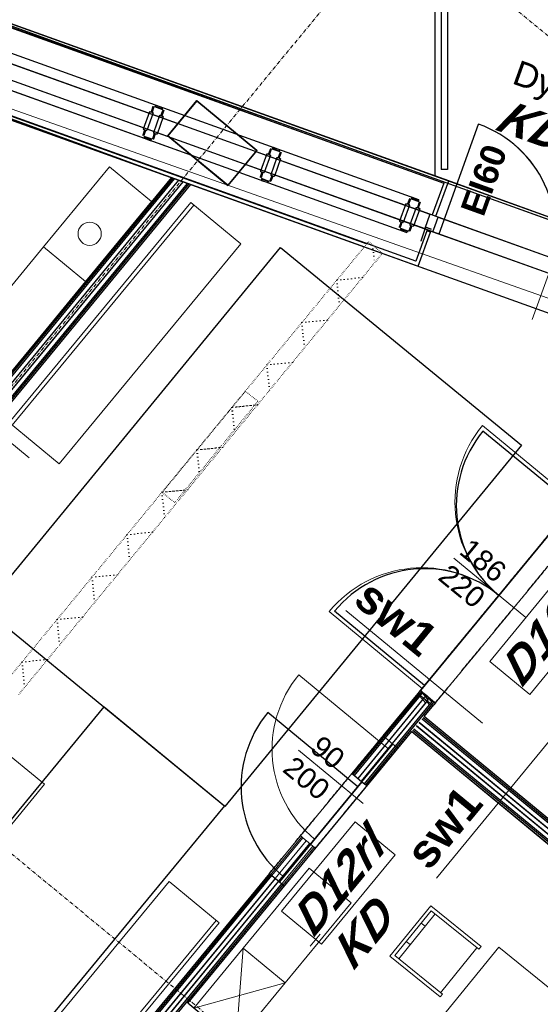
# Model space of a CAD drawing. Header units: millimetres. Extents: x -8642 to 28269, y -6609 to 3701.
# Tile 190 of 256: x 6952 to 7353, y -3768 to -3009. Entities that reach past the tile are written whole.
import ezdxf
from ezdxf.enums import TextEntityAlignment as Align

# ---------------------------------------------------------------- set-up
doc = ezdxf.new("R2010")
doc.units = ezdxf.units.MM
doc.header["$LTSCALE"] = 1000
doc.header["$MEASUREMENT"] = 0
for name, pattern in [('rzut 1 pietra$0$ArchiTECH.PC 1. Line Type', [0.004, 0.003, -0.001]), ('rzut 1 pietra$0$ArchiTECH.PC 3. Line Type', [0.0013, 0.0003, -0.001]), ('rzut 1 pietra$0$ArchiTECH.PC 4. Line Type', [0.0028, 0.0003, -0.0025]), ('rzut 1 pietra$0$ArchiTECH.PC 5. Line Type', [0.0053, 0.003, -0.001, 0.0003, -0.001]), ('rzut 1 pietra$0$ArchiTECH.PC Solid Line Type', [0]), ('SUFIT_1 PIETRO$0$ArchiTECH.PC 1. Line Type', [0.004, 0.003, -0.001]), ('SUFIT_1 PIETRO$0$ArchiTECH.PC Solid Line Type', [0])]:
    doc.linetypes.add(name, pattern=pattern)
doc.layers.add('_Etapy_opis', color=7, linetype='Continuous', lineweight=18)
doc.layers.add('IS_ARCH', color=254, linetype='Continuous', lineweight=18)
for name, color, linetype in [('SUFIT_1 PIETRO$0$ELEM KONSTRUKCJI - inwent', 254, 'Continuous'), ('SUFIT_1 PIETRO$0$INWENTARYZACJA', 254, 'Continuous'), ('SUFIT_1 PIETRO$0$Kalka 1', 254, 'Continuous'), ('SUFIT_1 PIETRO$0$sciany projektowane', 254, 'Continuous'), ('SUFIT_1 PIETRO$0$TYP SUFITÓW_NOWYCH', 254, 'Continuous')]:
    doc.layers.add(name, color=color, linetype=linetype)
doc.styles.add('rzut 1 pietra$0$ArchiTECHStyle1', font='arial.ttf', dxfattribs={"height": 0.16})
doc.styles.add('rzut 1 pietra$0$ArchiTECHStyle3', font='arialbd.ttf', dxfattribs={"height": 0.192})
doc.styles.add('rzut 1 pietra$0$ArchiTECHStyle4', font='arialbi.ttf', dxfattribs={"oblique": 15, "height": 0.256})

msp = doc.modelspace()

# ---------------------------------------------------------------- linework, layer by layer
at = {"layer": '_Etapy_opis', "color": 1}
msp.add_lwpolyline([(6460.55, -2841.21), (7540.52, -1472.15), (7540.52, 604.49), (11528.64, 604.49), (11528.64, -458.99), (8943.73, -3729.66)], close=True, dxfattribs=at)
at = {"layer": '_Etapy_opis', "color": 5}
msp.add_lwpolyline([(3477.82, -3961.16), (3141.93, -3007), (5530.28, -3007), (5741.13, -2653.07), (9611.1, -4017.92), (7982.09, -5987.21), (4191.04, -5987.21), (4191.22, -3961.16)], close=True, dxfattribs=at)
at = {"layer": 'IS_ARCH', "linetype": 'rzut 1 pietra$0$ArchiTECH.PC 5. Line Type'}
for p, q in [((10526.69, 1052.74), (5662.01, -4848.77)), ((6821.07, -2577.99), (8971.09, -4350.28)), ((6344.02, -3156.71), (8494.04, -4929))]:
    msp.add_line(p, q, dxfattribs=at)
at = {"layer": 'IS_ARCH', "linetype": 'rzut 1 pietra$0$ArchiTECH.PC Solid Line Type'}
for p, q in [((7271.66, -2310), (7271.66, -3129.26)), ((7271.66, -2310.08), (7271.66, -3129.26)), ((7276.66, -2315.08), (7276.66, -3124.51)), ((7281.66, -2315.08), (7281.66, -3124.51)), ((6523.33, -2860.57), (8343.26, -3514.09)), ((6535.23, -2868.02), (7278.69, -3134.98)), ((6535.35, -2868.06), (7278.69, -3134.98)), ((7282.53, -3133.17), (6536.24, -2865.2)), ((6536.24, -2865.2), (7282.53, -3133.17)), ((6500.76, -2883.23), (7073.64, -3089.03)), ((7267.99, -3158.85), (6500.9, -2883.28)), ((6516.12, -2880.8), (7259.28, -3147.62)), ((6492.65, -2893.07), (7066.79, -3099.32)), ((6492.74, -2893.1), (7263.94, -3170.14)), ((6507, -2906.21), (7250.15, -3173.04)), ((6477.11, -2918.35), (7713.15, -3362.21)), ((6543.07, -2938.84), (7219.43, -3181.7)), ((7257.06, -3195.21), (6543.3, -2938.56)), ((6541.26, -2941.02), (7217.4, -3184.16)), ((6541.27, -2941.01), (7068.58, -3130.62)), ((6541.27, -2941.01), (7217.4, -3184.16)), ((7055.77, -3075.6), (7061.79, -3077.77)), ((7056.76, -3074.9), (7056.42, -3075.84)), ((7056.76, -3074.9), (7061.47, -3076.59)), ((7088.08, -3071.51), (7065.82, -3098.52)), ((7065.88, -3098.35), (7088.15, -3071.34)), ((7088.08, -3071.51), (7134.38, -3109.67)), ((7088.15, -3071.34), (7134.44, -3109.51)), ((7051.59, -3079.84), (7046.78, -3093.23)), ((7054.41, -3080.86), (7049.6, -3094.24)), ((7051.59, -3079.84), (7052.93, -3079.95)), ((7054.37, -3075.95), (7052.93, -3079.95)), ((7054.74, -3076.09), (7053.3, -3080.09)), ((7053.3, -3080.09), (7054.41, -3080.86)), ((7053.32, -3080.04), (7053.7, -3080.17)), ((7055.12, -3076.22), (7053.7, -3080.17)), ((7054.37, -3075.95), (7054.74, -3076.09)), ((7059.49, -3082.68), (7054.68, -3096.07)), ((7055.63, -3075.98), (7061.65, -3078.14)), ((7059.49, -3082.68), (7060.83, -3082.79)), ((7061.89, -3078.66), (7060.48, -3082.61)), ((7060.48, -3082.61), (7060.85, -3082.74)), ((7060.85, -3082.74), (7060.83, -3082.79)), ((7062.27, -3078.79), (7060.85, -3082.74)), ((7061.47, -3076.59), (7061.13, -3077.53)), ((7062.65, -3078.93), (7061.21, -3082.93)), ((7061.21, -3082.93), (7062.32, -3083.69)), ((7062.27, -3078.79), (7062.65, -3078.93)), ((7062.32, -3083.69), (7057.51, -3097.08)), ((7073.64, -3089.03), (7065.82, -3098.52)), ((7275.05, -3174.13), (7305.45, -3089.42)), ((7047.89, -3093.97), (7046.46, -3097.97)), ((7046.46, -3097.97), (7046.83, -3098.11)), ((7046.78, -3093.23), (7047.89, -3093.97)), ((7048.25, -3094.16), (7046.83, -3098.11)), ((7048.63, -3094.29), (7047.21, -3098.24)), ((7048.27, -3094.11), (7048.25, -3094.16)), ((7048.25, -3094.16), (7048.63, -3094.29)), ((7048.27, -3094.11), (7049.6, -3094.24)), ((7055.41, -3096.73), (7053.99, -3100.68)), ((7055.78, -3096.86), (7054.36, -3100.81)), ((7054.68, -3096.07), (7055.8, -3096.81)), ((7056.18, -3096.95), (7054.74, -3100.95)), ((7055.41, -3096.73), (7055.78, -3096.86)), ((7055.8, -3096.81), (7055.78, -3096.86)), ((7056.18, -3096.95), (7057.51, -3097.08)), ((7065.82, -3098.52), (7066.79, -3099.32)), ((7065.82, -3098.52), (7112.11, -3136.68)), ((7112.18, -3136.52), (7065.88, -3098.35)), ((7047.32, -3099.13), (7053.34, -3101.3)), ((7047.45, -3098.76), (7053.47, -3100.92)), ((7047.97, -3099.37), (7047.64, -3100.31)), ((7047.64, -3100.31), (7052.34, -3102)), ((7052.68, -3101.06), (7052.34, -3102)), ((7054.36, -3100.81), (7054.74, -3100.95)), ((7134.38, -3109.67), (7112.11, -3136.68)), ((7134.44, -3109.51), (7112.18, -3136.52)), ((7133.63, -3110.58), (7268, -3158.83)), ((7142.13, -3112.35), (7137.32, -3125.74)), ((7144.95, -3113.37), (7140.14, -3126.76)), ((7142.13, -3112.35), (7143.47, -3112.47)), ((7144.9, -3108.46), (7143.47, -3112.47)), ((7145.28, -3108.6), (7143.84, -3112.6)), ((7143.84, -3112.6), (7144.95, -3113.37)), ((7143.86, -3112.55), (7144.24, -3112.69)), ((7145.66, -3108.73), (7144.24, -3112.69)), ((7144.9, -3108.46), (7145.28, -3108.6)), ((7146.17, -3108.49), (7152.19, -3110.66)), ((7146.3, -3108.12), (7152.33, -3110.28)), ((7147.3, -3107.41), (7146.96, -3108.35)), ((7147.3, -3107.41), (7152.01, -3109.1)), ((7152.43, -3111.17), (7151.01, -3115.12)), ((7152.81, -3111.3), (7151.39, -3115.26)), ((7152.01, -3109.1), (7151.67, -3110.04)), ((7153.19, -3111.44), (7151.75, -3115.44)), ((7152.81, -3111.3), (7153.19, -3111.44)), ((7125.61, -3120.39), (7263.97, -3170.07)), ((7150.03, -3115.19), (7145.22, -3128.58)), ((7152.86, -3116.21), (7148.05, -3129.6)), ((7150.03, -3115.19), (7151.37, -3115.31)), ((7151.01, -3115.12), (7151.39, -3115.26)), ((7151.39, -3115.26), (7151.37, -3115.31)), ((7151.75, -3115.44), (7152.86, -3116.21)), ((7020.95, -3122.37), (6970.06, -3184.1)), ((7053.35, -3149.09), (7020.95, -3122.37)), ((7138.43, -3126.49), (7137, -3130.49)), ((7137.32, -3125.74), (7138.43, -3126.49)), ((7138.79, -3126.67), (7137.37, -3130.62)), ((7139.17, -3126.81), (7137.75, -3130.76)), ((7138.81, -3126.62), (7138.79, -3126.67)), ((7138.79, -3126.67), (7139.17, -3126.81)), ((7138.81, -3126.62), (7140.14, -3126.76)), ((7145.22, -3128.58), (7146.34, -3129.33)), ((7281.66, -3124.51), (7276.66, -3124.51)), ((7068.58, -3130.62), (6902.57, -3332.01)), ((6903.53, -3332.8), (7069.83, -3131.07)), ((6904.5, -3333.6), (7071.07, -3131.52)), ((6907.07, -3335.72), (7074.41, -3132.72)), ((6909.64, -3337.84), (7077.74, -3133.92)), ((6912.22, -3339.96), (7081.07, -3135.12)), ((6913.18, -3340.76), (7082.32, -3135.56)), ((6914.14, -3341.55), (7083.57, -3136.01)), ((7083.57, -3136.01), (7258.87, -3199.05)), ((7137, -3130.49), (7137.37, -3130.62)), ((7137.86, -3131.65), (7143.88, -3133.81)), ((7137.99, -3131.27), (7144.01, -3133.43)), ((7138.51, -3131.88), (7138.18, -3132.82)), ((7138.18, -3132.82), (7142.88, -3134.51)), ((7143.22, -3133.57), (7142.88, -3134.51)), ((7145.94, -3129.24), (7144.53, -3133.19)), ((7146.32, -3129.37), (7144.9, -3133.33)), ((7144.9, -3133.33), (7145.28, -3133.46)), ((7146.71, -3129.46), (7145.28, -3133.46)), ((7145.94, -3129.24), (7146.32, -3129.37)), ((7146.34, -3129.33), (7146.32, -3129.37)), ((7146.71, -3129.46), (7148.05, -3129.6)), ((7278.69, -3134.98), (7269.81, -3159.51)), ((7271.66, -3129.26), (7521.66, -3219.03)), ((7272.63, -3160.53), (7282.53, -3133.17)), ((7346.91, -3240.3), (7384.42, -3135.83)), ((6943.53, -3319.77), (7083.47, -3150.01)), ((7002.47, -3210.82), (7053.35, -3149.09)), ((7083.47, -3150.01), (7122.05, -3181.81)), ((7249.4, -3150.88), (7244.59, -3164.27)), ((7249.4, -3150.88), (7250.74, -3150.99)), ((7252.18, -3146.99), (7250.74, -3150.99)), ((7251.13, -3151.07), (7251.11, -3151.12)), ((7251.11, -3151.12), (7252.22, -3151.89)), ((7252.55, -3147.12), (7251.13, -3151.07)), ((7251.13, -3151.07), (7251.51, -3151.21)), ((7252.93, -3147.26), (7251.51, -3151.21)), ((7252.18, -3146.99), (7252.55, -3147.12)), ((7253.44, -3147.02), (7259.46, -3149.18)), ((7253.58, -3146.64), (7259.6, -3148.8)), ((7254.57, -3145.93), (7254.23, -3146.88)), ((7254.57, -3145.93), (7259.28, -3147.62)), ((7259.7, -3149.69), (7258.29, -3153.64)), ((7260.08, -3149.83), (7258.64, -3153.83)), ((7259.28, -3147.62), (7258.94, -3148.57)), ((7260.46, -3149.96), (7259.02, -3153.96)), ((7260.08, -3149.83), (7260.46, -3149.96)), ((6945.85, -3321.68), (7085.78, -3151.92)), ((7252.22, -3151.89), (7247.41, -3165.28)), ((7257.3, -3153.72), (7252.49, -3167.1)), ((7260.13, -3154.73), (7255.32, -3168.12)), ((7257.3, -3153.72), (7258.64, -3153.83)), ((7258.29, -3153.64), (7258.66, -3153.78)), ((7259.02, -3153.96), (7260.13, -3154.73)), ((7268, -3158.83), (7263.97, -3170.07)), ((7274.39, -3161.15), (7267.99, -3158.85)), ((7236.5, -3160.2), (7249, -3164.69)), ((7245.7, -3165.01), (7244.27, -3169.01)), ((7244.59, -3164.27), (7245.7, -3165.01)), ((7246.06, -3165.19), (7244.64, -3169.14)), ((7246.44, -3165.33), (7245.02, -3169.28)), ((7246.08, -3165.14), (7246.06, -3165.19)), ((7246.06, -3165.19), (7246.44, -3165.33)), ((7246.08, -3165.14), (7247.41, -3165.28)), ((7269.81, -3159.51), (7272.63, -3160.53)), ((7272.03, -3167.74), (7274.39, -3161.15)), ((7274.39, -3161.15), (7453.22, -3225.34)), ((7244.27, -3169.01), (7244.64, -3169.14)), ((7245.13, -3170.17), (7251.15, -3172.33)), ((7245.26, -3169.79), (7251.28, -3171.95)), ((7245.78, -3170.4), (7245.45, -3171.35)), ((7245.45, -3171.35), (7250.15, -3173.04)), ((7250.49, -3172.09), (7250.15, -3173.04)), ((7253.22, -3167.76), (7251.8, -3171.71)), ((7253.59, -3167.9), (7252.17, -3171.85)), ((7252.17, -3171.85), (7252.55, -3171.98)), ((7252.49, -3167.1), (7253.61, -3167.85)), ((7253.99, -3167.98), (7252.55, -3171.98)), ((7253.22, -3167.76), (7253.59, -3167.9)), ((7253.61, -3167.85), (7253.59, -3167.9)), ((7253.99, -3167.98), (7255.32, -3168.12)), ((7265.52, -3171.68), (7257.06, -3195.21)), ((7258.87, -3199.05), (7268.34, -3172.69)), ((7264.61, -3168.82), (7260.91, -3179.71)), ((7263.94, -3170.14), (7270.34, -3172.44)), ((7264.61, -3168.82), (7269.06, -3170.42)), ((7268.34, -3172.69), (7265.52, -3171.68)), ((7270.34, -3172.44), (7272.03, -3167.74)), ((7270.34, -3172.44), (7449.17, -3236.64)), ((7122.05, -3181.81), (6982.11, -3351.57)), ((6919.17, -3245.84), (6970.06, -3184.1)), ((6970.06, -3184.1), (7002.47, -3210.82)), ((6970.06, -3184.1), (7002.47, -3210.82)), ((7002.47, -3210.82), (6951.58, -3272.55)), ((7002.47, -3210.82), (7002.47, -3210.82)), ((6958.95, -3346.99), (6853.43, -3260.01)), ((6982.11, -3351.57), (6943.53, -3319.77)), ((7380.25, -3381.21), (7308.49, -3322.05)), ((7258.76, -3528.59), (7383.43, -3377.35)), ((7383.43, -3377.35), (7258.76, -3528.59)), ((7258.76, -3528.59), (7383.43, -3377.35)), ((7341.93, -3470.14), (7286.37, -3424.35)), ((7314.08, -3503.93), (7369.78, -3436.36)), ((7400.65, -3461.8), (7344.94, -3529.38)), ((7261.94, -3524.73), (7190.18, -3465.58)), ((7308.56, -3551.55), (7203.04, -3464.57)), ((7344.94, -3529.38), (7314.08, -3503.93)), ((7236.25, -3571.62), (7166.8, -3514.38)), ((7257.49, -3530.13), (7231.71, -3561.41)), ((7232.67, -3562.2), (7258.45, -3530.93)), ((7257.49, -3530.13), (7258.76, -3528.59)), ((7258.45, -3530.93), (7259.72, -3529.39)), ((7258.76, -3528.59), (7259.72, -3529.39)), ((7259.42, -3531.72), (7260.69, -3530.18)), ((7259.72, -3529.39), (7260.69, -3530.18)), ((7260.25, -3530.71), (7264.63, -3536.03)), ((7260.69, -3530.18), (7262.62, -3531.77)), ((7233.64, -3563), (7259.42, -3531.72)), ((7261.99, -3533.84), (7236.21, -3565.12)), ((7264.56, -3535.96), (7238.78, -3567.24)), ((7241.35, -3569.36), (7267.13, -3538.08)), ((7242.32, -3570.15), (7268.1, -3538.88)), ((7262.62, -3531.77), (7268.41, -3536.54)), ((7263.19, -3532.24), (7267.57, -3537.56)), ((7267.13, -3538.08), (7268.41, -3536.54)), ((7268.1, -3538.88), (7269.37, -3537.34)), ((7268.41, -3536.54), (7269.37, -3537.34)), ((7270.33, -3538.13), (7269.06, -3539.67)), ((7269.37, -3537.34), (7270.33, -3538.13)), ((7263.49, -3546.44), (7269.06, -3539.67)), ((7434.25, -3687.2), (7263.49, -3546.44)), ((7257.66, -3553.51), (7428.42, -3694.27)), ((7259.78, -3550.94), (7430.54, -3691.7)), ((7432.66, -3689.13), (7261.9, -3548.37)), ((7433.45, -3688.16), (7262.69, -3547.4)), ((7231.71, -3561.41), (7232.67, -3562.2)), ((7243.28, -3570.95), (7253.95, -3558.01)), ((7253.95, -3558.01), (7424.71, -3698.77)), ((7425.5, -3697.81), (7254.74, -3557.05)), ((7426.3, -3696.84), (7255.54, -3556.08)), ((6932.02, -3566.87), (6970.6, -3598.68)), ((7175.82, -3644.93), (7239.43, -3567.77)), ((7239.43, -3567.77), (7175.82, -3644.93)), ((7239.43, -3567.77), (7175.82, -3644.93)), ((7232.67, -3562.2), (7233.64, -3563)), ((7233.64, -3563), (7239.43, -3567.77)), ((7239.43, -3567.77), (7241.35, -3569.36)), ((7241.35, -3569.36), (7242.32, -3570.15)), ((7359.97, -3565.56), (7272.99, -3671.08)), ((7216.47, -3613.64), (7166.49, -3572.44)), ((7242.32, -3570.15), (7243.28, -3570.95)), ((6970.6, -3598.68), (6830.67, -3768.44)), ((7153.39, -3696.72), (7210.36, -3627.61)), ((7210.36, -3627.61), (7241.23, -3653.05)), ((7168.1, -3638.57), (6953.51, -3898.9)), ((6954.47, -3899.7), (7169.07, -3639.36)), ((6955.44, -3900.49), (7170.03, -3640.16)), ((7172.6, -3642.28), (6958.01, -3902.61)), ((7175.18, -3644.4), (6960.58, -3904.73)), ((7168.1, -3638.57), (7169.07, -3639.36)), ((7169.07, -3639.36), (7170.03, -3640.16)), ((7170.03, -3640.16), (7175.82, -3644.93)), ((7175.82, -3644.93), (7177.75, -3646.52)), ((6963.15, -3906.85), (7177.75, -3646.52)), ((6964.12, -3907.65), (7178.71, -3647.32)), ((7081.19, -3767.59), (7179.68, -3648.11)), ((7177.75, -3646.52), (7178.71, -3647.32)), ((7178.71, -3647.32), (7179.68, -3648.11)), ((7241.23, -3653.05), (7184.26, -3722.16)), ((7174.9, -3663.4), (7124.02, -3725.13)), ((7207.31, -3690.11), (7174.9, -3663.4)), ((7174.9, -3663.4), (7174.9, -3663.4)), ((7066.76, -3673.8), (6926.83, -3843.55)), ((7105.34, -3705.6), (7066.76, -3673.8)), ((7156.42, -3751.84), (7207.31, -3690.11)), ((7184.26, -3722.16), (7153.39, -3696.72)), ((7268.59, -3692.41), (7237.08, -3731.23)), ((7240.92, -3730.83), (7268.99, -3696.25)), ((7307.41, -3723.93), (7268.59, -3692.41)), ((7268.99, -3696.25), (7305.69, -3726.04)), ((6963.09, -3873.45), (7103.03, -3703.69)), ((6965.41, -3875.36), (7105.34, -3705.6)), ((7272.09, -3698.64), (7243.95, -3733.29)), ((7261.2, -3705.85), (7264.29, -3708.24)), ((7183.37, -3714.44), (7175.74, -3723.7)), ((7252.78, -3722.43), (7249.74, -3719.96)), ((7085.85, -3771.43), (7124.02, -3725.13)), ((7124.02, -3725.13), (7118.26, -3798.14)), ((7124.02, -3725.13), (7156.42, -3751.84)), ((7124.02, -3725.13), (7156.42, -3751.84)), ((7270.58, -3786.45), (7321, -3724.34)), ((7304.28, -3724.9), (7276.2, -3759.48)), ((7305.69, -3726.04), (7307.41, -3723.93)), ((7321, -3724.34), (7383.11, -3774.76)), ((7237.08, -3731.23), (7275.9, -3762.74)), ((7277.62, -3760.63), (7240.92, -3730.83)), ((7085.85, -3771.43), (7156.42, -3751.84)), ((7156.42, -3751.84), (7118.26, -3798.14)), ((7275.9, -3762.74), (7277.62, -3760.63)), ((7244.78, -3902.43), (7081.19, -3767.59))]:
    msp.add_line(p, q, dxfattribs=at)
at = {"layer": 'IS_ARCH', "linetype": 'rzut 1 pietra$0$ArchiTECH.PC 3. Line Type'}
for p, q in [((6939.55, -3521.23), (7220.6, -3180.29)), ((7220.6, -3180.29), (7231.36, -3189.15)), ((7231.36, -3189.15), (6950.31, -3530.1)), ((7061.48, -3373.57), (7125.66, -3295.45)), ((7125.66, -3295.45), (7135.31, -3303.38)), ((7135.31, -3303.38), (7071.13, -3381.5)), ((7071.13, -3381.5), (7061.48, -3373.57))]:
    msp.add_line(p, q, dxfattribs=at)
at = {"layer": 'IS_ARCH', "linetype": 'rzut 1 pietra$0$ArchiTECH.PC 4. Line Type'}
for p, q in [((7223.8, -3182.93), (7225.13, -3196.71)), ((7215.88, -3207.93), (7196.25, -3209.82)), ((7196.25, -3209.82), (7198.14, -3229.44)), ((7188.9, -3240.66), (7169.27, -3242.55)), ((7169.27, -3242.55), (7171.16, -3262.18)), ((7161.91, -3273.4), (7142.28, -3275.29)), ((7142.28, -3275.29), (7144.17, -3294.92)), ((7134.92, -3306.14), (7115.3, -3308.03)), ((7115.3, -3308.03), (7117.19, -3327.66)), ((7132.93, -3306.29), (7115.35, -3308.01)), ((7115.35, -3308.01), (7117.07, -3325.59)), ((7107.94, -3338.88), (7088.31, -3340.77)), ((7088.31, -3340.77), (7090.2, -3360.4)), ((7105.99, -3339.07), (7088.41, -3340.79)), ((7088.41, -3340.79), (7090.13, -3358.37)), ((7080.95, -3371.61), (7061.32, -3373.5)), ((7079.06, -3371.84), (7061.48, -3373.57)), ((7061.32, -3373.5), (7063.21, -3393.13)), ((7053.97, -3404.35), (7034.34, -3406.24)), ((7034.34, -3406.24), (7036.23, -3425.87)), ((7026.98, -3437.09), (7007.35, -3438.98)), ((7007.35, -3438.98), (7009.24, -3458.61)), ((6999.99, -3469.83), (6980.37, -3471.72)), ((6980.37, -3471.72), (6982.26, -3491.35)), ((6973.01, -3502.56), (6953.38, -3504.46)), ((6953.38, -3504.46), (6955.27, -3524.08))]:
    msp.add_line(p, q, dxfattribs=at)
at = {"layer": 'IS_ARCH', "linetype": 'rzut 1 pietra$0$ArchiTECH.PC 1. Line Type'}
for p, q in [((7258.76, -3528.59), (7383.43, -3377.35)), ((7270.33, -3538.13), (7395, -3386.89)), ((7168.1, -3638.57), (7231.71, -3561.41)), ((7179.68, -3648.11), (7243.28, -3570.95))]:
    msp.add_line(p, q, dxfattribs=at)
at = {"layer": 'IS_ARCH', "linetype": 'rzut 1 pietra$0$ArchiTECH.PC Solid Line Type'}
msp.add_circle((7005.56, -3174.11), 8.96, dxfattribs=at)
for centre, radius, start, end in [((7275.05, -3174.13), 90, 340.2528, 70.2528), ((7380.25, -3381.21), 93, 140.50087, 230.50087), ((7261.94, -3524.73), 93, 50.50087, 140.50087), ((7236.25, -3571.62), 90, 140.50087, 230.50087)]:
    msp.add_arc(centre, radius, start, end, dxfattribs=at)
at = {"layer": 'SUFIT_1 PIETRO$0$ELEM KONSTRUKCJI - inwent', "linetype": 'SUFIT_1 PIETRO$0$ArchiTECH.PC Solid Line Type'}
for p, q in [((7065.88, -3098.44), (7088.15, -3071.43)), ((7088.15, -3071.43), (7134.44, -3109.59)), ((7112.18, -3136.6), (7065.88, -3098.44)), ((7134.44, -3109.59), (7112.18, -3136.6))]:
    msp.add_line(p, q, dxfattribs=at)
at = {"layer": 'SUFIT_1 PIETRO$0$INWENTARYZACJA', "linetype": 'SUFIT_1 PIETRO$0$ArchiTECH.PC Solid Line Type'}
for p, q in [((6535.23, -2868.1), (7278.69, -3135.06)), ((7282.53, -3133.25), (6536.24, -2865.28)), ((7267.99, -3158.93), (6500.9, -2883.36)), ((6492.74, -2893.19), (7263.94, -3170.23)), ((7257.06, -3195.29), (6543.3, -2938.64)), ((6541.27, -2941.1), (7068.58, -3130.71)), ((7275.05, -3174.21), (7305.45, -3089.51)), ((7083.57, -3136.1), (7258.87, -3199.13)), ((7278.69, -3135.06), (7269.81, -3159.6)), ((7272.63, -3160.62), (7282.53, -3133.25)), ((7274.39, -3161.23), (7267.99, -3158.93)), ((7269.81, -3159.6), (7272.63, -3160.62)), ((7272.03, -3167.82), (7274.39, -3161.23)), ((7274.39, -3161.23), (7453.22, -3225.43)), ((7265.52, -3171.76), (7257.06, -3195.29)), ((7258.87, -3199.13), (7268.34, -3172.77)), ((7263.94, -3170.23), (7270.34, -3172.53)), ((7268.34, -3172.77), (7265.52, -3171.76)), ((7270.34, -3172.53), (7272.03, -3167.82)), ((7270.34, -3172.53), (7449.17, -3236.72))]:
    msp.add_line(p, q, dxfattribs=at)
msp.add_arc((7275.05, -3174.21), 90, 340.2528, 70.2528, dxfattribs=at)
at = {"layer": 'SUFIT_1 PIETRO$0$Kalka 1', "linetype": 'SUFIT_1 PIETRO$0$ArchiTECH.PC Solid Line Type'}
for p, q in [((7271.66, -2310.08), (7271.66, -3129.35)), ((7271.66, -2310.16), (7271.66, -3129.35)), ((7276.66, -2315.16), (7276.66, -3124.59)), ((7281.66, -2315.16), (7281.66, -3124.59)), ((6523.33, -2860.66), (8343.26, -3514.18)), ((6535.35, -2868.15), (7278.69, -3135.06)), ((6536.24, -2865.28), (7282.53, -3133.25)), ((6500.76, -2883.32), (7073.64, -3089.11)), ((6516.12, -2880.88), (7259.28, -3147.71)), ((6492.65, -2893.15), (7066.79, -3099.41)), ((6507, -2906.29), (7250.15, -3173.12)), ((6477.11, -2918.43), (8295.94, -3571.57)), ((6543.07, -2938.92), (7219.43, -3181.78)), ((6541.26, -2941.1), (7217.4, -3184.24)), ((6541.27, -2941.1), (7217.4, -3184.24)), ((7055.77, -3075.69), (7061.79, -3077.85)), ((7056.76, -3074.98), (7056.42, -3075.92)), ((7056.76, -3074.98), (7061.47, -3076.67)), ((7088.08, -3071.59), (7065.82, -3098.6)), ((7088.08, -3071.59), (7134.38, -3109.76)), ((7051.59, -3079.93), (7046.78, -3093.31)), ((7054.41, -3080.94), (7049.6, -3094.33)), ((7051.59, -3079.93), (7052.93, -3080.04)), ((7054.37, -3076.04), (7052.93, -3080.04)), ((7054.74, -3076.17), (7053.3, -3080.17)), ((7053.3, -3080.17), (7054.41, -3080.94)), ((7053.32, -3080.12), (7053.7, -3080.26)), ((7055.12, -3076.31), (7053.7, -3080.26)), ((7054.37, -3076.04), (7054.74, -3076.17)), ((7059.49, -3082.76), (7054.68, -3096.15)), ((7055.63, -3076.06), (7061.65, -3078.23)), ((7059.49, -3082.76), (7060.83, -3082.88)), ((7061.89, -3078.74), (7060.48, -3082.69)), ((7060.48, -3082.69), (7060.85, -3082.83)), ((7060.85, -3082.83), (7060.83, -3082.88)), ((7062.27, -3078.87), (7060.85, -3082.83)), ((7061.47, -3076.67), (7061.13, -3077.61)), ((7062.65, -3079.01), (7061.21, -3083.01)), ((7061.21, -3083.01), (7062.32, -3083.78)), ((7062.27, -3078.87), (7062.65, -3079.01)), ((7062.32, -3083.78), (7057.51, -3097.17)), ((7073.64, -3089.11), (7065.82, -3098.6)), ((7047.89, -3094.06), (7046.46, -3098.06)), ((7046.46, -3098.06), (7046.83, -3098.19)), ((7046.78, -3093.31), (7047.89, -3094.06)), ((7048.25, -3094.24), (7046.83, -3098.19)), ((7048.63, -3094.38), (7047.21, -3098.33)), ((7048.27, -3094.19), (7048.25, -3094.24)), ((7048.25, -3094.24), (7048.63, -3094.38)), ((7048.27, -3094.19), (7049.6, -3094.33)), ((7055.41, -3096.81), (7053.99, -3100.76)), ((7055.78, -3096.94), (7054.36, -3100.9)), ((7054.68, -3096.15), (7055.8, -3096.9)), ((7056.18, -3097.03), (7054.74, -3101.03)), ((7055.41, -3096.81), (7055.78, -3096.94)), ((7055.8, -3096.9), (7055.78, -3096.94)), ((7056.18, -3097.03), (7057.51, -3097.17)), ((7065.82, -3098.6), (7112.11, -3136.76)), ((7065.82, -3098.6), (7066.79, -3099.41)), ((7047.32, -3099.22), (7053.34, -3101.38)), ((7047.45, -3098.84), (7053.47, -3101)), ((7047.97, -3099.45), (7047.64, -3100.39)), ((7047.64, -3100.39), (7052.34, -3102.08)), ((7052.68, -3101.14), (7052.34, -3102.08)), ((7054.36, -3100.9), (7054.74, -3101.03)), ((7134.38, -3109.76), (7112.11, -3136.76)), ((7133.63, -3110.66), (7268, -3158.92)), ((7142.13, -3112.44), (7137.32, -3125.83)), ((7144.95, -3113.45), (7140.14, -3126.84)), ((7142.13, -3112.44), (7143.47, -3112.55)), ((7144.9, -3108.55), (7143.47, -3112.55)), ((7145.28, -3108.68), (7143.84, -3112.69)), ((7143.84, -3112.69), (7144.95, -3113.45)), ((7143.86, -3112.64), (7144.24, -3112.77)), ((7145.66, -3108.82), (7144.24, -3112.77)), ((7144.9, -3108.55), (7145.28, -3108.68)), ((7146.17, -3108.58), (7152.19, -3110.74)), ((7146.3, -3108.2), (7152.33, -3110.36)), ((7147.3, -3107.5), (7146.96, -3108.44)), ((7147.3, -3107.5), (7152.01, -3109.19)), ((7152.43, -3111.25), (7151.01, -3115.21)), ((7152.81, -3111.39), (7151.39, -3115.34)), ((7152.01, -3109.19), (7151.67, -3110.13)), ((7153.19, -3111.52), (7151.75, -3115.53)), ((7152.81, -3111.39), (7153.19, -3111.52)), ((7125.61, -3120.47), (7263.97, -3170.15)), ((7150.03, -3115.28), (7145.22, -3128.67)), ((7152.86, -3116.29), (7148.05, -3129.68)), ((7150.03, -3115.28), (7151.37, -3115.39)), ((7151.01, -3115.21), (7151.39, -3115.34)), ((7151.39, -3115.34), (7151.37, -3115.39)), ((7151.75, -3115.53), (7152.86, -3116.29)), ((7138.43, -3126.57), (7137, -3130.57)), ((7137.32, -3125.83), (7138.43, -3126.57)), ((7138.79, -3126.75), (7137.37, -3130.71)), ((7139.17, -3126.89), (7137.75, -3130.84)), ((7138.81, -3126.71), (7138.79, -3126.75)), ((7138.79, -3126.75), (7139.17, -3126.89)), ((7138.81, -3126.71), (7140.14, -3126.84)), ((7145.22, -3128.67), (7146.34, -3129.41)), ((7281.66, -3124.59), (7276.66, -3124.59)), ((7137, -3130.57), (7137.37, -3130.71)), ((7137.86, -3131.73), (7143.88, -3133.89)), ((7137.99, -3131.35), (7144.01, -3133.52)), ((7138.51, -3131.97), (7138.18, -3132.91)), ((7138.18, -3132.91), (7142.88, -3134.6)), ((7143.22, -3133.66), (7142.88, -3134.6)), ((7145.94, -3129.32), (7144.53, -3133.28)), ((7146.32, -3129.46), (7144.9, -3133.41)), ((7144.9, -3133.41), (7145.28, -3133.55)), ((7146.71, -3129.55), (7145.28, -3133.55)), ((7145.94, -3129.32), (7146.32, -3129.46)), ((7146.34, -3129.41), (7146.32, -3129.46)), ((7146.71, -3129.55), (7148.05, -3129.68)), ((7271.66, -3129.35), (7521.66, -3219.11)), ((7249.4, -3150.96), (7244.59, -3164.35)), ((7249.4, -3150.96), (7250.74, -3151.07)), ((7252.18, -3147.07), (7250.74, -3151.07)), ((7251.13, -3151.16), (7251.11, -3151.21)), ((7251.11, -3151.21), (7252.22, -3151.97)), ((7252.55, -3147.21), (7251.13, -3151.16)), ((7251.13, -3151.16), (7251.51, -3151.29)), ((7252.93, -3147.34), (7251.51, -3151.29)), ((7252.18, -3147.07), (7252.55, -3147.21)), ((7253.44, -3147.1), (7259.46, -3149.26)), ((7253.58, -3146.72), (7259.6, -3148.89)), ((7254.57, -3146.02), (7254.23, -3146.96)), ((7254.57, -3146.02), (7259.28, -3147.71)), ((7259.7, -3149.77), (7258.29, -3153.73)), ((7260.08, -3149.91), (7258.64, -3153.91)), ((7259.28, -3147.71), (7258.94, -3148.65)), ((7260.46, -3150.04), (7259.02, -3154.05)), ((7260.08, -3149.91), (7260.46, -3150.04)), ((7252.22, -3151.97), (7247.41, -3165.36)), ((7257.3, -3153.8), (7252.49, -3167.19)), ((7260.13, -3154.81), (7255.32, -3168.2)), ((7257.3, -3153.8), (7258.64, -3153.91)), ((7258.29, -3153.73), (7258.66, -3153.86)), ((7259.02, -3154.05), (7260.13, -3154.81)), ((7268, -3158.92), (7263.97, -3170.15)), ((7236.5, -3160.29), (7249, -3164.78)), ((7245.7, -3165.09), (7244.27, -3169.09)), ((7244.59, -3164.35), (7245.7, -3165.09)), ((7246.06, -3165.28), (7244.64, -3169.23)), ((7246.44, -3165.41), (7245.02, -3169.36)), ((7246.08, -3165.23), (7246.06, -3165.28)), ((7246.06, -3165.28), (7246.44, -3165.41)), ((7246.08, -3165.23), (7247.41, -3165.36)), ((7244.27, -3169.09), (7244.64, -3169.23)), ((7245.13, -3170.25), (7251.15, -3172.41)), ((7245.26, -3169.87), (7251.28, -3172.04)), ((7245.78, -3170.49), (7245.45, -3171.43)), ((7245.45, -3171.43), (7250.15, -3173.12)), ((7250.49, -3172.18), (7250.15, -3173.12)), ((7253.22, -3167.84), (7251.8, -3171.8)), ((7253.59, -3167.98), (7252.17, -3171.93)), ((7252.17, -3171.93), (7252.55, -3172.07)), ((7252.49, -3167.19), (7253.61, -3167.93)), ((7253.99, -3168.07), (7252.55, -3172.07)), ((7253.22, -3167.84), (7253.59, -3167.98)), ((7253.61, -3167.93), (7253.59, -3167.98)), ((7253.99, -3168.07), (7255.32, -3168.2)), ((7264.61, -3168.9), (7260.91, -3179.79)), ((7264.61, -3168.9), (7269.06, -3170.51))]:
    msp.add_line(p, q, dxfattribs=at)
at = {"layer": 'SUFIT_1 PIETRO$0$sciany projektowane', "linetype": 'SUFIT_1 PIETRO$0$ArchiTECH.PC Solid Line Type'}
for p, q in [((7068.58, -3130.71), (6902.57, -3332.09)), ((6903.53, -3332.89), (7069.83, -3131.16)), ((6904.5, -3333.68), (7071.07, -3131.6)), ((6907.07, -3335.8), (7074.41, -3132.8)), ((6909.64, -3337.92), (7077.74, -3134)), ((6912.22, -3340.04), (7081.07, -3135.2)), ((6913.18, -3340.84), (7082.32, -3135.65)), ((6914.14, -3341.63), (7083.57, -3136.1)), ((7378.34, -3383.61), (7308.89, -3326.36)), ((7260.67, -3526.36), (7381.52, -3379.75)), ((7381.52, -3379.75), (7260.67, -3526.36)), ((7260.67, -3526.36), (7381.52, -3379.75)), ((7263.85, -3522.5), (7194.4, -3465.26)), ((7259.4, -3527.9), (7207.83, -3590.46)), ((7208.79, -3591.26), (7260.36, -3528.7)), ((7209.76, -3592.05), (7261.32, -3529.49)), ((7259.4, -3527.9), (7260.67, -3526.36)), ((7260.36, -3528.7), (7261.63, -3527.15)), ((7260.67, -3526.36), (7261.63, -3527.15)), ((7261.32, -3529.49), (7262.6, -3527.95)), ((7261.63, -3527.15), (7262.6, -3527.95)), ((7262.16, -3528.48), (7266.54, -3533.79)), ((7262.6, -3527.95), (7264.53, -3529.54)), ((7264.53, -3529.54), (7270.31, -3534.31)), ((7265.1, -3530.01), (7269.48, -3535.32)), ((7263.9, -3531.61), (7212.33, -3594.17)), ((7266.47, -3533.73), (7214.9, -3596.29)), ((7217.47, -3598.41), (7269.04, -3535.85)), ((7218.44, -3599.21), (7270.01, -3536.65)), ((7263.49, -3546.52), (7270.97, -3537.44)), ((7269.04, -3535.85), (7270.31, -3534.31)), ((7270.01, -3536.65), (7271.28, -3535.11)), ((7270.31, -3534.31), (7271.28, -3535.11)), ((7272.24, -3535.9), (7270.97, -3537.44)), ((7271.28, -3535.11), (7272.24, -3535.9)), ((7212.36, -3600.68), (7142.92, -3543.44)), ((7428.8, -3682.79), (7263.49, -3546.52)), ((7257.66, -3553.59), (7422.97, -3689.86)), ((7259.78, -3551.02), (7425.09, -3687.29)), ((7427.21, -3684.72), (7261.9, -3548.45)), ((7428, -3683.75), (7262.69, -3547.49)), ((7219.4, -3600), (7253.95, -3558.1)), ((7253.95, -3558.1), (7419.26, -3694.36)), ((7420.05, -3693.4), (7254.74, -3557.13)), ((7420.85, -3692.43), (7255.54, -3556.17)), ((7207.83, -3590.46), (7208.79, -3591.26)), ((7208.79, -3591.26), (7209.76, -3592.05)), ((7209.76, -3592.05), (7215.54, -3596.82)), ((7151.94, -3673.99), (7215.54, -3596.82)), ((7215.54, -3596.82), (7151.94, -3673.99)), ((7215.54, -3596.82), (7151.94, -3673.99)), ((7215.54, -3596.82), (7217.47, -3598.41)), ((7217.47, -3598.41), (7218.44, -3599.21)), ((7218.44, -3599.21), (7219.4, -3600)), ((7144.22, -3667.63), (6951.6, -3901.3)), ((7144.22, -3667.63), (7145.18, -3668.42)), ((6952.56, -3902.1), (7145.18, -3668.42)), ((6953.53, -3902.89), (7146.15, -3669.22)), ((7148.72, -3671.34), (6956.1, -3905.01)), ((7151.29, -3673.46), (6958.67, -3907.13)), ((6961.25, -3909.25), (7153.87, -3675.58)), ((7145.18, -3668.42), (7146.15, -3669.22)), ((7146.15, -3669.22), (7151.94, -3673.99)), ((7151.94, -3673.99), (7153.87, -3675.58)), ((7153.87, -3675.58), (7154.83, -3676.37)), ((6962.21, -3910.05), (7154.83, -3676.37)), ((7081.19, -3767.67), (7155.79, -3677.17)), ((7154.83, -3676.37), (7155.79, -3677.17)), ((7244.78, -3902.52), (7081.19, -3767.67))]:
    msp.add_line(p, q, dxfattribs=at)
at = {"layer": 'SUFIT_1 PIETRO$0$sciany projektowane', "linetype": 'SUFIT_1 PIETRO$0$ArchiTECH.PC 1. Line Type'}
for p, q in [((7260.67, -3526.36), (7381.52, -3379.75)), ((7272.24, -3535.9), (7393.1, -3389.29)), ((7144.22, -3667.63), (7207.83, -3590.46)), ((7155.79, -3677.17), (7219.4, -3600))]:
    msp.add_line(p, q, dxfattribs=at)
at = {"layer": 'SUFIT_1 PIETRO$0$sciany projektowane', "linetype": 'SUFIT_1 PIETRO$0$ArchiTECH.PC Solid Line Type'}
for centre, start, end in [((7378.34, -3383.61), 140.50087, 230.50087), ((7263.85, -3522.5), 50.50087, 140.50087), ((7212.36, -3600.68), 140.50087, 230.50087)]:
    msp.add_arc(centre, 90, start, end, dxfattribs=at)
at = {"layer": 'SUFIT_1 PIETRO$0$TYP SUFITÓW_NOWYCH', "linetype": 'SUFIT_1 PIETRO$0$ArchiTECH.PC Solid Line Type'}
for p, q in [((6992.14, -3031.01), (6535.18, -2864.89)), ((6475.87, -2914.3), (7068.58, -3130.71)), ((8338.72, -3515.68), (6992.14, -3031.01)), ((7068.58, -3130.71), (6824.66, -3426.6)), ((6924.03, -3463.5), (7152.8, -3184.65)), ((7152.8, -3184.65), (7338.66, -3337.12)), ((7338.66, -3337.12), (7109.9, -3615.98)), ((7109.9, -3615.98), (6924.03, -3463.5)), ((6292.14, -4418.09), (7016.82, -3538.95)), ((7016.82, -3538.95), (7109.42, -3615.28)), ((7081.19, -3767.67), (7253.95, -3558.1)), ((7253.95, -3558.1), (7562.39, -3812.35)), ((7109.42, -3615.28), (6384.74, -4494.41)), ((7244.78, -3902.52), (7081.19, -3767.67))]:
    msp.add_line(p, q, dxfattribs=at)

# ---------------------------------------------------------------- texts
at = {"layer": 'IS_ARCH'}
for s, height, rotation, style, p in [('Dymoszczelne', 19.2, 340.3, 'rzut 1 pietra$0$ArchiTECHStyle1', (7328.5, -3063.3)), ('EI60', 19.2, 70.2, 'rzut 1 pietra$0$ArchiTECHStyle3', (7314.65, -3163.74)), ('186', 16, 320.6, 'rzut 1 pietra$0$ArchiTECHStyle1', (7286.6, -3424.06)), ('220', 16, 320.6, 'rzut 1 pietra$0$ArchiTECHStyle1', (7270.27, -3443.95)), ('sw1', 25.6, 320.6, 'rzut 1 pietra$0$ArchiTECHStyle3', (7203.04, -3464.57)), ('90', 16, 320.6, 'rzut 1 pietra$0$ArchiTECHStyle1', (7171.53, -3576.1)), ('200', 16, 320.6, 'rzut 1 pietra$0$ArchiTECHStyle1', (7150.39, -3592.04)), ('sw1', 25.6, 50.5, 'rzut 1 pietra$0$ArchiTECHStyle3', (7272.99, -3671.08))]:
    msp.add_text(s, height=height, rotation=rotation, dxfattribs=dict(at, style=style)).set_placement(p, align=Align.BOTTOM_LEFT)
at = {"layer": 'IS_ARCH', "style": 'rzut 1 pietra$0$ArchiTECHStyle4', "oblique": 15}
for s, rotation, p in [('KD istn', 340.3, (7315.02, -3100.96)), ('D10p', 50.5, (7344.94, -3529.38)), ('D12rl', 50.5, (7184.26, -3722.16)), ('KD', 50.5, (7215.12, -3747.61))]:
    msp.add_text(s, height=25.6, rotation=rotation, dxfattribs=at).set_placement(p, align=Align.BOTTOM_LEFT)

doc.saveas('drawing.dxf')
